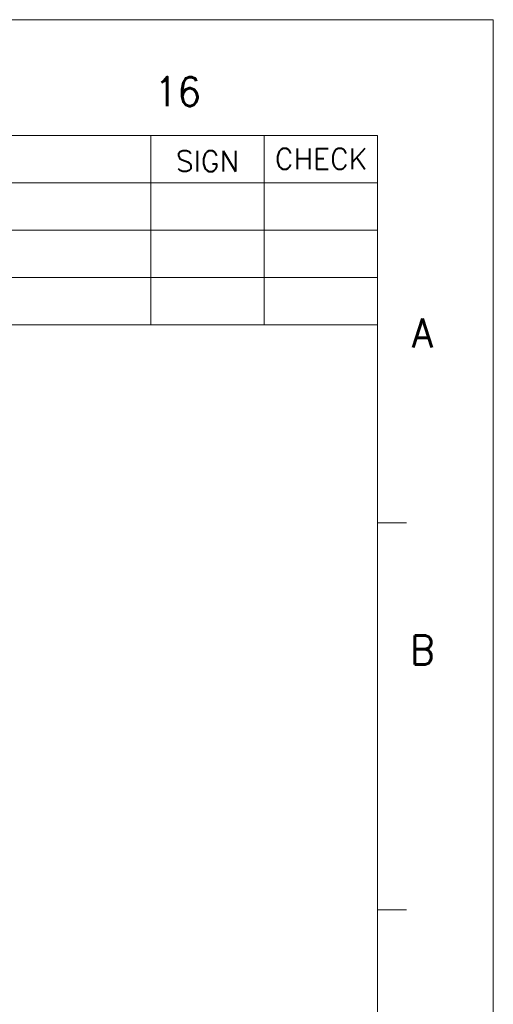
# Model space of a CAD drawing. Header units: millimetres. Extents: x 4497 to 11741, y 5958 to 12619.
# Tile 226 of 256: x 6557 to 6708, y 10006 to 10319. Entities that reach past the tile are written whole.
import ezdxf
from ezdxf.enums import TextEntityAlignment as Align

# ---------------------------------------------------------------- set-up
doc = ezdxf.new("R2010")
doc.units = ezdxf.units.MM
doc.header["$LTSCALE"] = 0.8
doc.layers.get('0').update_dxf_attribs({"linetype": 'CONTINUOUS', "lineweight": 0})
doc.styles.add('S', font='SIMPLEX')
doc.styles.get("Standard").update_dxf_attribs({"font": 'romans.shx', "width": 0.8, "oblique": 5, "bigfont": 'whgtxt.shx'})

msp = doc.modelspace()

# ---------------------------------------------------------------- linework, layer by layer
for p, q in [((4519.723, 10318.607), (6707.863, 10318.607)), ((6707.863, 10318.607), (6707.863, 8770.898)), ((4565.731, 10281.801), (6671.057, 10281.801)), ((6599.057, 10281.801), (6599.057, 10221.801)), ((6635.057, 10281.801), (6635.057, 10221.801)), ((6671.057, 8807.705), (6671.057, 10281.801)), ((6248.057, 10266.801), (6671.057, 10266.801)), ((6248.057, 10251.801), (6671.057, 10251.801)), ((6248.057, 10236.801), (6671.057, 10236.801)), ((6248.057, 10221.801), (6671.057, 10221.801)), ((6671.057, 10158.96), (6680.259, 10158.96)), ((6671.057, 10036.118), (6680.259, 10036.118))]:
    msp.add_line(p, q)

# ---------------------------------------------------------------- texts
at = {"width": 0.933333}
for s, height, p in [('16', 9.2016, (6607.547, 10295.783)), ('A', 9.202, (6685.329, 10219.134)), ('B', 9.202, (6685.329, 10118.586))]:
    msp.add_text(s, height=height, dxfattribs=at).set_placement(p, align=Align.MIDDLE_CENTER)
at = {"style": 'S'}
for s, p in [('CHECK', (6653.131, 10274.417)), ('SIGN', (6617.015, 10273.679))]:
    msp.add_text(s, height=6.6, dxfattribs=at).set_placement(p, align=Align.MIDDLE)

doc.saveas('drawing.dxf')
